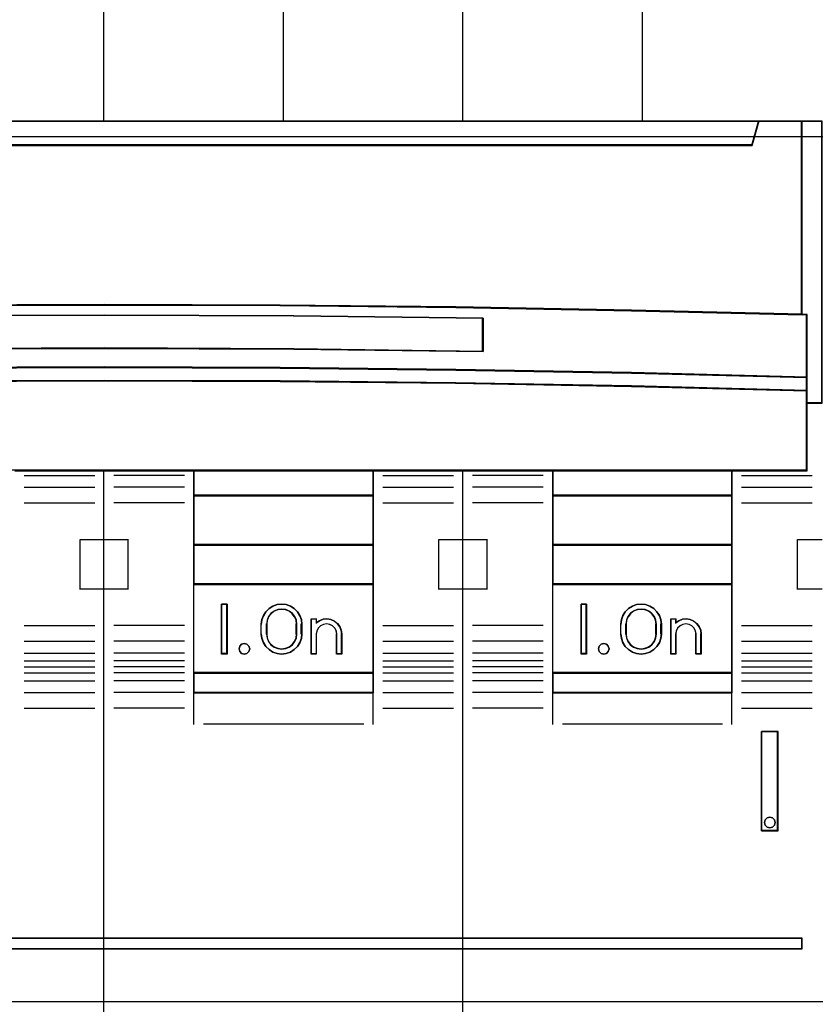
# Model space of a CAD drawing. Header units: millimetres. Extents: x 203 to 3426, y 719 to 2381.
# Tile 155 of 185: x 3372.49 to 3376.62, y 2289.53 to 2294.64. Entities that reach past the tile are written whole.
import ezdxf

# ---------------------------------------------------------------- set-up
doc = ezdxf.new("R2010")
doc.units = ezdxf.units.MM
doc.layers.add('45', color=7, linetype='Continuous')
doc.layers.add('E_Legrand_obudowy', color=7, linetype='Continuous')

# ---------------------------------------------------------------- blocks, each defined once
blk = doc.blocks.new('XL3 160 wnękowa 6x24M')
at = {"layer": 'E_Legrand_obudowy'}
blk.add_lwpolyline([(-215.641, -325.091), (215.545, -325.091), (215.545, -370.033), (-215.641, -370.033), (-215.641, -325.091)], dxfattribs=at)
blk = doc.blocks.new('S304 TX3')
at = {"layer": '45', "color": 139}
for points in [[(35.965733, 22.215289), (35.965733, 41.02555)], [(53.966516, 22.215289), (53.966516, 41.02555)], [(44.959854, 29.461747), (44.959854, 22.215289)], [(62.955262, 29.461747), (62.955262, 22.215289)], [(-0.014334, 22.247615), (71.983424, 22.247615)], [(68.805023, 22.247615), (68.450275, 21.033586)], [(70.949638, 12.531794), (70.949638, 22.247615)], [(3.486565, 21.065913), (68.482525, 21.065913)], [(71.232719, 12.521018), (62.422764, 12.749816), (53.612809, 12.919948), (44.797285, 13.01968), (35.981761, 13.049013), (27.171805, 13.01968), (18.356281, 12.919948), (9.540757, 12.749816), (0.736371, 12.521018)], [(54.989552, 12.339632), (45.485257, 12.473992), (35.980962, 12.521018), (26.482238, 12.473992), (16.972371, 12.339632)], [(54.957302, 10.694587), (54.957302, 12.371958)], [(71.20047, 4.701668), (71.20047, 12.553344)], [(54.989552, 10.694587), (45.485257, 10.823202), (35.980962, 10.870586), (26.482238, 10.823202), (16.972371, 10.694587)], [(71.232719, 9.387172), (62.422764, 9.621038), (53.612809, 9.778898), (44.797285, 9.884137), (35.981761, 9.913371), (27.171805, 9.884137), (18.356281, 9.778898), (9.540757, 9.621038), (0.736371, 9.387172)], [(71.232719, 8.710117), (62.422764, 8.944782), (53.612809, 9.114913), (44.797285, 9.208779), (35.981761, 9.238112), (27.171805, 9.208779), (18.356281, 9.114913), (9.540757, 8.944782), (0.736371, 8.710117)], [(31.489738, 4.717831), (35.981762, 4.717831), (40.479352, 4.717831), (49.474532, 4.717831), (53.983255, 4.717831), (58.475278, 4.717831), (67.464892, 4.717831), (71.216594, 4.717831), (71.216594, 8.105544), (71.216594, 8.726991), (62.41067, 8.946972), (53.604745, 9.106459), (53.604745, 9.106459), (44.793253, 9.194451), (35.981762, 9.221949), (27.175837, 9.194451)], [(71.983424, 8.121062), (71.20047, 8.121062)], [(71.232719, 4.733994), (0.736371, 4.733994)], [(31.968545, 4.475384), (35.503485, 4.475384)], [(35.965733, -41.02555), (35.965733, 4.733994)], [(40.000545, 4.475384), (36.465605, 4.475384)], [(40.462793, 4.733994), (40.462793, -6.438303)], [(40.462793, 4.733994), (49.490955, 4.733994)], [(49.458706, 4.733994), (49.458706, -6.438303)], [(49.958578, 4.475384), (53.498893, 4.475384)], [(53.966516, -41.02555), (53.966516, 4.733994)], [(57.995954, 4.475384), (54.455638, 4.475384)], [(58.458201, 4.733994), (58.458201, -6.438303)], [(58.458201, 4.733994), (67.480989, 4.733994)], [(67.448739, 4.733994), (67.448739, -6.438303)], [(67.948611, 4.475384), (71.483551, 4.475384)], [(31.968545, 3.888125), (35.503485, 3.888125)], [(40.000545, 3.888125), (36.465605, 3.888125)], [(40.462793, 3.475068), (49.490955, 3.475068)], [(49.958578, 3.888125), (53.498893, 3.888125)], [(57.995954, 3.888125), (54.455638, 3.888125)], [(58.458201, 3.475068), (67.480989, 3.475068)], [(67.948611, 3.888125), (71.483551, 3.888125)], [(31.968545, 3.096133), (35.503485, 3.096133)], [(40.000545, 3.096133), (36.465605, 3.096133)], [(49.958578, 3.096133), (53.498893, 3.096133)], [(57.995954, 3.096133), (54.455638, 3.096133)], [(67.948611, 3.096133), (71.483551, 3.096133)], [(34.763531, -1.248151), (34.763531, 1.253539)], [(34.763531, 1.253539), (35.997983, 1.253539)], [(35.965733, 1.253539), (37.200185, 1.253539)], [(37.167935, 1.253539), (37.167935, -1.248151)], [(40.462793, 1.005704), (49.490955, 1.005704)], [(52.758939, -1.248151), (52.758939, 1.253539)], [(52.758939, 1.253539), (53.998766, 1.253539)], [(53.966516, 1.253539), (55.195593, 1.253539)], [(55.163343, 1.253539), (55.163343, -1.248151)], [(58.458201, 1.005704), (67.480989, 1.005704)], [(70.748972, -1.248151), (70.748972, 1.253539)], [(70.748972, 1.253539), (71.983424, 1.253539)], [(40.462793, -0.973378), (49.490955, -0.973378)], [(58.458201, -0.973378), (67.480989, -0.973378)], [(34.763531, -1.215824), (35.997983, -1.215824)], [(35.965733, -1.215824), (37.200185, -1.215824)], [(52.758939, -1.215824), (53.998766, -1.215824)], [(53.966516, -1.215824), (55.195593, -1.215824)], [(70.748972, -1.215824), (71.983424, -1.215824)], [(42.143368, -1.98447), (41.865661, -1.98447)], [(41.865661, -1.98447), (41.865661, -4.493343)], [(42.111118, -1.98447), (42.111118, -4.493343)], [(45.895099, -3.008133), (45.866805, -2.780652), (45.793243, -2.570233), (45.668753, -2.376874), (45.51031, -2.211951), (45.317916, -2.092523), (45.102888, -2.012905), (44.876541, -1.98447), (44.650195, -2.012905), (44.435167, -2.092523), (44.248431, -2.211951), (44.08433, -2.376874), (43.965499, -2.570233), (43.886277, -2.780652), (43.857984, -3.008133)], [(45.644267, -3.008133), (45.615827, -2.806898), (45.536194, -2.622912), (45.422434, -2.461925), (45.257482, -2.335434), (45.081153, -2.26069), (44.876385, -2.237692), (44.677304, -2.26069), (44.495288, -2.335434), (44.336024, -2.461925), (44.210887, -2.622912), (44.142631, -2.806898), (44.114191, -3.008133)], [(60.172818, -1.98447), (59.895111, -1.98447)], [(59.895111, -1.98447), (59.895111, -4.493343)], [(60.138776, -1.98447), (60.138776, -4.493343)], [(63.924548, -3.008133), (63.896255, -2.780652), (63.822693, -2.570233), (63.703861, -2.376874), (63.545419, -2.211951), (63.347366, -2.092523), (63.132337, -2.012905), (62.905991, -1.98447), (62.679645, -2.012905), (62.470275, -2.092523), (62.272222, -2.211951), (62.11378, -2.376874), (61.989289, -2.570233), (61.915727, -2.780652), (61.887434, -3.008133)], [(63.673716, -3.008133), (63.645276, -2.806898), (63.571332, -2.622912), (63.451884, -2.461925), (63.286931, -2.335434), (63.104915, -2.26069), (62.905835, -2.237692), (62.712442, -2.26069), (62.524738, -2.335434), (62.359785, -2.461925), (62.246025, -2.622912), (62.166393, -2.806898), (62.143641, -3.008133)], [(46.362721, -2.73336), (46.640428, -2.73336)], [(46.362721, -2.73336), (46.362721, -4.493343)], [(46.608178, -2.73336), (46.608178, -2.95246)], [(47.892797, -3.502006), (47.869959, -3.306976), (47.790027, -3.123419), (47.675839, -2.968543), (47.527394, -2.842347), (47.344693, -2.762041), (47.150573, -2.73336), (46.956453, -2.744833), (46.773751, -2.819403), (46.608178, -2.92839)], [(64.392171, -2.73336), (64.669878, -2.73336)], [(64.392171, -2.73336), (64.392171, -4.493343)], [(64.637628, -2.73336), (64.637628, -2.95246)], [(65.922246, -3.502006), (65.899409, -3.306976), (65.819477, -3.123419), (65.705289, -2.968543), (65.556844, -2.842347), (65.374143, -2.762041), (65.185732, -2.73336), (64.985902, -2.744833), (64.797492, -2.819403), (64.637628, -2.92839)], [(31.968545, -3.063806), (35.503485, -3.063806)], [(40.000545, -3.063806), (36.465605, -3.063806)], [(43.857984, -3.502006), (43.857984, -2.975807)], [(44.114191, -3.502006), (44.114191, -2.975807)], [(45.612017, -3.502006), (45.612017, -2.975807)], [(45.862849, -3.502006), (45.862849, -2.975807)], [(47.643756, -3.502006), (47.620744, -3.344146), (47.545952, -3.19798), (47.430888, -3.0752), (47.287057, -3.00504), (47.125967, -2.975807), (46.970631, -3.00504), (46.8268, -3.0752), (46.705983, -3.19798), (46.636944, -3.344146), (46.608178, -3.502006)], [(49.958578, -3.063806), (53.498893, -3.063806)], [(57.995954, -3.063806), (54.455638, -3.063806)], [(61.887434, -3.502006), (61.887434, -2.975807)], [(62.143641, -3.502006), (62.143641, -2.975807)], [(63.641466, -3.502006), (63.641466, -2.975807)], [(63.890507, -3.502006), (63.890507, -2.975807)], [(65.671414, -3.502006), (65.642698, -3.344146), (65.573779, -3.19798), (65.458914, -3.0752), (65.315332, -3.00504), (65.154521, -2.975807), (64.999453, -3.00504), (64.855872, -3.0752), (64.735263, -3.19798), (64.666344, -3.344146), (64.637628, -3.502006)], [(67.948611, -3.063806), (71.483551, -3.063806)], [(31.968545, -3.848614), (35.503485, -3.848614)], [(40.000545, -3.848614), (36.465605, -3.848614)], [(43.857984, -3.469679), (43.886277, -3.69716), (43.965499, -3.918954), (44.08433, -4.106625), (44.248431, -4.265862), (44.435167, -4.390976), (44.650195, -4.464908), (44.876541, -4.493343), (45.102888, -4.464908), (45.317916, -4.390976), (45.51031, -4.265862), (45.668753, -4.106625), (45.793243, -3.918954), (45.866805, -3.69716), (45.895099, -3.469679)], [(44.114191, -3.469679), (44.142631, -3.670914), (44.210887, -3.8549), (44.336024, -4.021637), (44.495288, -4.142378), (44.677304, -4.217123), (44.876385, -4.240121), (45.081153, -4.217123), (45.257482, -4.142378), (45.422434, -4.021637), (45.536194, -3.8549), (45.615827, -3.670914), (45.644267, -3.469679)], [(46.608178, -3.469679), (46.608178, -4.493343)], [(47.609715, -3.469679), (47.609715, -4.493343)], [(47.860547, -3.469679), (47.860547, -4.493343)], [(49.958578, -3.848614), (53.498893, -3.848614)], [(57.995954, -3.848614), (54.455638, -3.848614)], [(61.887434, -3.469679), (61.915727, -3.69716), (61.989289, -3.918954), (62.11378, -4.106625), (62.272222, -4.265862), (62.470275, -4.390976), (62.679645, -4.464908), (62.905991, -4.493343), (63.132337, -4.464908), (63.347366, -4.390976), (63.545419, -4.265862), (63.703861, -4.106625), (63.822693, -3.918954), (63.896255, -3.69716), (63.924548, -3.469679)], [(62.143641, -3.469679), (62.166393, -3.670914), (62.246025, -3.8549), (62.359785, -4.021637), (62.524738, -4.142378), (62.712442, -4.217123), (62.905835, -4.240121), (63.104915, -4.217123), (63.286931, -4.142378), (63.451884, -4.021637), (63.571332, -3.8549), (63.645276, -3.670914), (63.673716, -3.469679)], [(64.637628, -3.469679), (64.637628, -4.493343)], [(65.639165, -3.469679), (65.639165, -4.493343)], [(65.889997, -3.469679), (65.889997, -4.493343)], [(67.948611, -3.848614), (71.483551, -3.848614)], [(31.968545, -4.448445), (35.503485, -4.448445)], [(31.968545, -4.839952), (35.503485, -4.839952)], [(40.000545, -4.448445), (36.465605, -4.448445)], [(40.000545, -4.839952), (36.465605, -4.839952)], [(42.143368, -4.459221), (41.865661, -4.459221)], [(46.362721, -4.459221), (46.640428, -4.459221)], [(47.609715, -4.459221), (47.892797, -4.459221)], [(49.958578, -4.448445), (53.498893, -4.448445)], [(49.958578, -4.839952), (53.498893, -4.839952)], [(57.995954, -4.448445), (54.455638, -4.448445)], [(57.995954, -4.839952), (54.455638, -4.839952)], [(60.172818, -4.459221), (59.895111, -4.459221)], [(64.392171, -4.459221), (64.669878, -4.459221)], [(65.639165, -4.459221), (65.922246, -4.459221)], [(67.948611, -4.448445), (71.483551, -4.448445)], [(67.948611, -4.839952), (71.483551, -4.839952)], [(31.968545, -5.136275), (35.503485, -5.136275)], [(31.968545, -5.432599), (35.503485, -5.432599)], [(40.000545, -5.136275), (36.465605, -5.136275)], [(40.000545, -5.432599), (36.465605, -5.432599)], [(40.462793, -5.416436), (49.490955, -5.416436)], [(49.958578, -5.136275), (53.498893, -5.136275)], [(49.958578, -5.432599), (53.498893, -5.432599)], [(57.995954, -5.136275), (54.455638, -5.136275)], [(57.995954, -5.432599), (54.455638, -5.432599)], [(58.458201, -5.416436), (67.480989, -5.416436)], [(67.948611, -5.136275), (71.483551, -5.136275)], [(67.948611, -5.432599), (71.483551, -5.432599)], [(31.968545, -5.829493), (35.503485, -5.829493)], [(40.000545, -5.829493), (36.465605, -5.829493)], [(49.958578, -5.829493), (53.498893, -5.829493)], [(57.995954, -5.829493), (54.455638, -5.829493)], [(67.948611, -5.829493), (71.483551, -5.829493)], [(31.968545, -6.42214), (35.503485, -6.42214)], [(40.000545, -6.42214), (36.465605, -6.42214)], [(40.462793, -6.405977), (49.490955, -6.405977)], [(40.462793, -6.405977), (40.462793, -8.033063)], [(49.458706, -6.405977), (49.458706, -8.033063)], [(49.958578, -6.42214), (53.498893, -6.42214)], [(57.995954, -6.42214), (54.455638, -6.42214)], [(58.458201, -6.405977), (67.480989, -6.405977)], [(58.458201, -6.405977), (58.458201, -8.033063)], [(67.448739, -6.405977), (67.448739, -8.033063)], [(67.948611, -6.42214), (71.483551, -6.42214)], [(31.968545, -7.214132), (35.503485, -7.214132)], [(40.000545, -7.214132), (36.465605, -7.214132)], [(49.958578, -7.214132), (53.498893, -7.214132)], [(57.995954, -7.214132), (54.455638, -7.214132)], [(67.948611, -7.214132), (71.483551, -7.214132)], [(40.964457, -8.000736), (48.994666, -8.000736)], [(58.959865, -8.000736), (66.986491, -8.000736)], [(68.950148, -13.356111), (68.950148, -8.379671)], [(68.950148, -8.379671), (69.78506, -8.379671)], [(69.75281, -13.356111), (69.75281, -8.379671)], [(68.950148, -13.323785), (69.78506, -13.323785)]]:
    blk.add_lwpolyline(points, dxfattribs=at)
at = {"layer": '45', "color": 7}
for points in [[(18.356544, 12.89593), (27.171985, 12.989723), (35.981858, 13.017309), (44.797299, 12.989723), (53.61274, 12.89593), (62.422612, 12.735931), (70.981887, 12.531794), (70.981887, 22.247615), (68.804479, 22.247615), (68.481487, 21.061413), (3.487797, 21.061413), (3.164805, 22.247615), (0.981828, 22.247615), (0.981828, 12.531794), (9.541103, 12.735931), (18.356544, 12.89593)], [(3.487065, 21.033586), (68.482026, 21.033586), (68.805023, 22.247615), (62.985493, 22.247615), (53.991674, 22.247615), (44.981149, 22.247615), (35.981761, 22.247615), (26.987942, 22.247615), (17.977416, 22.247615), (8.983597, 22.247615), (3.164067, 22.247615), (3.487065, 21.033586)], [(70.949638, 22.247615), (70.949638, 12.541976), (71.208084, 12.530953), (71.208084, 9.389435), (71.208084, 8.711528), (71.208084, 8.088736), (71.983424, 8.088736), (71.983424, 22.247615), (70.949638, 22.247615)], [(44.797285, 9.858773), (53.612809, 9.758904), (62.422764, 9.609102), (71.232719, 9.387172), (71.232719, 12.549671), (70.98212, 12.560767), (62.422764, 12.766052), (53.612809, 12.926952), (44.797285, 13.021272), (35.981761, 13.049013), (27.171805, 13.021272), (18.356281, 12.926952), (9.540757, 12.766052), (0.981401, 12.560767), (0.736371, 12.549671), (0.736371, 9.387172), (9.540757, 9.609102), (18.356281, 9.758904), (27.171805, 9.858773), (35.981761, 9.886514), (44.797285, 9.858773)], [(54.989552, 12.369749), (54.989552, 10.694587), (45.485257, 10.801036), (35.980962, 10.840254), (26.482238, 10.801036), (16.972371, 10.694587), (16.972371, 12.369749), (26.482238, 12.4818), (35.980962, 12.521018), (45.485257, 12.4818), (54.989552, 12.369749)], [(35.980962, 10.840254), (45.485257, 10.801036), (54.989552, 10.694587), (54.989552, 12.369749), (45.485257, 12.4818), (35.980962, 12.521018), (26.482238, 12.4818), (16.972371, 12.369749), (16.972371, 10.694587), (26.482238, 10.801036), (35.980962, 10.840254)], [(53.612809, 9.099904), (62.422764, 8.93608), (71.232719, 8.710117), (71.232719, 9.404954), (62.422764, 9.630917), (53.612809, 9.783442), (44.797285, 9.885125), (35.981761, 9.913371), (27.171805, 9.885125), (18.356281, 9.783442), (9.540757, 9.630917), (0.736371, 9.404954), (0.736371, 8.710117), (9.540757, 8.93608), (18.356281, 9.099904), (27.171805, 9.190289), (35.981761, 9.218534), (44.797285, 9.190289), (53.612809, 9.099904)], [(40.462793, 4.733994), (40.462793, 3.442741), (49.490955, 3.442741), (49.490955, 4.733994), (40.462793, 4.733994)], [(58.458201, 4.733994), (58.458201, 3.442741), (67.480989, 3.442741), (67.480989, 4.733994), (58.458201, 4.733994)], [(49.490955, 0.973378), (49.490955, 3.475068), (40.462793, 3.475068), (40.462793, 0.973378), (49.490955, 0.973378)], [(58.458201, 3.475068), (58.458201, 0.973378), (67.480989, 0.973378), (67.480989, 3.475068), (58.458201, 3.475068)], [(49.490955, -1.005704), (49.490955, 1.005704), (40.462793, 1.005704), (40.462793, -1.005704), (49.490955, -1.005704)], [(67.480989, 1.005704), (58.458201, 1.005704), (58.458201, -1.005704), (67.480989, -1.005704), (67.480989, 1.005704)], [(40.462793, -0.973378), (40.462793, -5.448762), (49.490955, -5.448762), (49.490955, -0.973378), (40.462793, -0.973378)], [(58.458201, -0.973378), (58.458201, -5.448762), (67.480989, -5.448762), (67.480989, -0.973378), (58.458201, -0.973378)], [(42.143368, -1.98447), (42.143368, -4.493343), (41.865661, -4.493343), (41.865661, -1.98447), (42.143368, -1.98447)], [(43.857984, -3.489794), (43.857984, -2.988019), (43.886277, -2.765008), (43.965499, -2.558723), (44.08433, -2.369164), (44.248431, -2.207481), (44.435167, -2.0904), (44.650195, -2.012346), (44.876541, -1.98447), (45.102888, -2.012346), (45.317916, -2.0904), (45.51031, -2.207481), (45.668753, -2.369164), (45.793243, -2.558723), (45.866805, -2.765008), (45.895099, -2.988019), (45.895099, -3.489794), (45.866805, -3.712804), (45.793243, -3.93024), (45.668753, -4.114224), (45.51031, -4.270332), (45.317916, -4.392988), (45.102888, -4.465466), (44.876541, -4.493343), (44.650195, -4.465466), (44.435167, -4.392988), (44.248431, -4.270332), (44.08433, -4.114224), (43.965499, -3.93024), (43.886277, -3.712804), (43.857984, -3.489794)], [(44.114191, -2.987204), (44.114191, -3.490608), (44.142631, -3.686376), (44.210887, -3.865364), (44.336024, -4.027572), (44.495288, -4.145033), (44.677304, -4.217747), (44.876385, -4.240121), (45.081153, -4.217747), (45.257482, -4.145033), (45.422434, -4.027572), (45.536194, -3.865364), (45.615827, -3.686376), (45.644267, -3.490608), (45.644267, -2.987204), (45.615827, -2.791436), (45.536194, -2.612448), (45.422434, -2.455833), (45.257482, -2.332779), (45.081153, -2.260065), (44.876385, -2.237692), (44.677304, -2.260065), (44.495288, -2.332779), (44.336024, -2.455833), (44.210887, -2.612448), (44.142631, -2.791436), (44.114191, -2.987204)], [(60.172818, -1.98447), (60.172818, -4.493343), (59.895111, -4.493343), (59.895111, -1.98447), (60.172818, -1.98447)], [(61.887434, -3.489794), (61.887434, -2.988019), (61.915727, -2.765008), (61.989289, -2.558723), (62.11378, -2.369164), (62.272222, -2.207481), (62.470275, -2.0904), (62.679645, -2.012346), (62.905991, -1.98447), (63.132337, -2.012346), (63.347366, -2.0904), (63.545419, -2.207481), (63.703861, -2.369164), (63.822693, -2.558723), (63.896255, -2.765008), (63.924548, -2.988019), (63.924548, -3.489794), (63.896255, -3.712804), (63.822693, -3.93024), (63.703861, -4.114224), (63.545419, -4.270332), (63.347366, -4.392988), (63.132337, -4.465466), (62.905991, -4.493343), (62.679645, -4.465466), (62.470275, -4.392988), (62.272222, -4.270332), (62.11378, -4.114224), (61.989289, -3.93024), (61.915727, -3.712804), (61.887434, -3.489794)], [(62.143641, -3.490608), (62.166393, -3.686376), (62.246025, -3.865364), (62.359785, -4.027572), (62.524738, -4.145033), (62.712442, -4.217747), (62.905835, -4.240121), (63.104915, -4.217747), (63.286931, -4.145033), (63.451884, -4.027572), (63.571332, -3.865364), (63.645276, -3.686376), (63.673716, -3.490608), (63.673716, -2.987204), (63.645276, -2.791436), (63.571332, -2.612448), (63.451884, -2.455833), (63.286931, -2.332779), (63.104915, -2.260065), (62.905835, -2.237692), (62.712442, -2.260065), (62.524738, -2.332779), (62.359785, -2.455833), (62.246025, -2.612448), (62.166393, -2.791436), (62.143641, -2.987204), (62.143641, -3.490608)], [(46.362721, -4.493343), (46.362721, -2.73336), (46.612994, -2.73336), (46.612994, -2.923932), (46.777946, -2.817436), (46.959963, -2.74457), (47.153355, -2.73336), (47.346748, -2.761385), (47.528764, -2.839856), (47.676652, -2.963167), (47.790413, -3.114503), (47.870045, -3.293864), (47.892797, -3.484436), (47.892797, -4.493343), (47.636836, -4.493343), (47.636836, -3.484436), (47.614084, -3.3331), (47.54014, -3.192974), (47.42638, -3.075268), (47.284179, -3.008007), (47.124915, -2.979982), (46.971339, -3.008007), (46.829138, -3.075268), (46.70969, -3.192974), (46.641434, -3.3331), (46.612994, -3.484436), (46.612994, -4.493343), (46.362721, -4.493343)], [(64.392171, -4.493343), (64.392171, -2.73336), (64.642444, -2.73336), (64.642444, -2.923932), (64.801708, -2.817436), (64.989412, -2.74457), (65.188493, -2.73336), (65.376197, -2.761385), (65.558214, -2.839856), (65.706102, -2.963167), (65.819862, -3.114503), (65.899494, -3.293864), (65.922246, -3.484436), (65.922246, -4.493343), (65.666286, -4.493343), (65.666286, -3.484436), (65.637846, -3.3331), (65.56959, -3.192974), (65.455829, -3.075268), (65.313629, -3.008007), (65.154365, -2.979982), (65.000788, -3.008007), (64.858588, -3.075268), (64.73914, -3.192974), (64.670884, -3.3331), (64.642444, -3.484436), (64.642444, -4.493343), (64.392171, -4.493343)], [(43.232377, -4.10028), (43.273904, -4.223479), (43.232377, -4.358411), (43.137459, -4.458143), (43.001014, -4.493343), (42.870502, -4.458143), (42.775584, -4.358411), (42.73999, -4.223479), (42.775584, -4.10028), (42.870502, -4.000548), (43.001014, -3.965348), (43.137459, -4.000548), (43.232377, -4.10028)], [(61.261827, -4.10028), (61.303353, -4.223479), (61.261827, -4.358411), (61.166909, -4.458143), (61.030464, -4.493343), (60.899952, -4.458143), (60.799101, -4.358411), (60.769439, -4.223479), (60.799101, -4.10028), (60.899952, -4.000548), (61.030464, -3.965348), (61.166909, -4.000548), (61.261827, -4.10028)], [(49.490955, -6.438303), (49.490955, -5.416436), (40.462793, -5.416436), (40.462793, -6.438303), (49.490955, -6.438303)], [(67.480989, -5.416436), (58.458201, -5.416436), (58.458201, -6.438303), (67.480989, -6.438303), (67.480989, -5.416436)], [(68.950148, -8.379671), (68.950148, -13.356111), (69.78506, -13.356111), (69.78506, -8.379671), (68.950148, -8.379671)], [(69.599524, -12.815785), (69.629186, -12.94485), (69.599524, -13.073916), (69.504606, -13.173648), (69.368161, -13.208848), (69.231717, -13.173648), (69.136799, -13.073916), (69.095272, -12.94485), (69.136799, -12.815785), (69.231717, -12.716053), (69.368161, -12.680853), (69.504606, -12.716053), (69.599524, -12.815785)], [(70.981887, -18.756384), (12.871267, -18.756384), (12.871267, -19.284379), (70.981887, -19.284379), (70.981887, -18.756384)]]:
    blk.add_lwpolyline(points, close=True, dxfattribs=at)
at = {"layer": '45', "color": 140}
for points in [[(18.356544, 12.89593), (27.171985, 12.989723), (35.981858, 13.017309), (44.797299, 12.989723), (53.61274, 12.89593), (62.422612, 12.735931), (70.981887, 12.531794), (70.981887, 22.247615), (68.804479, 22.247615), (68.481487, 21.061413), (3.487797, 21.061413), (3.164805, 22.247615), (0.981828, 22.247615), (0.981828, 12.531794), (9.541103, 12.735931), (18.356544, 12.89593)], [(70.949638, 22.247615), (70.949638, 12.541976), (71.208084, 12.530953), (71.208084, 9.389435), (71.208084, 8.711528), (71.208084, 8.088736), (71.983424, 8.088736), (71.983424, 22.247615), (70.949638, 22.247615)], [(3.501257, 21.047954), (68.467833, 21.047954), (68.79069, 22.231452), (62.973702, 22.231452), (53.98381, 22.231452), (44.97722, 22.231452), (35.981762, 22.231452), (26.991871, 22.231452), (17.98528, 22.231452), (8.995389, 22.231452), (3.1784, 22.231452), (3.501257, 21.047954)], [(70.965762, 22.231452), (70.965762, 12.547972), (71.216594, 12.536974), (71.216594, 9.402628), (71.216594, 8.726269), (71.216594, 8.104899), (71.969091, 8.104899), (71.969091, 22.231452), (70.965762, 22.231452)]]:
    blk.add_lwpolyline(points, close=True, dxfattribs=at)
at = {"layer": '45', "color": 59}
for points in [[(3.487065, 21.033586), (68.482026, 21.033586), (68.805023, 22.247615), (62.985493, 22.247615), (53.991674, 22.247615), (44.981149, 22.247615), (35.981761, 22.247615), (26.987942, 22.247615), (17.977416, 22.247615), (8.983597, 22.247615), (3.164067, 22.247615), (3.487065, 21.033586)], [(18.363318, 12.910882), (27.174923, 13.004362), (35.980962, 13.031856), (44.792567, 13.004362), (53.604172, 12.910882), (62.410211, 12.751415), (70.965762, 12.547957), (70.965762, 22.231452), (68.789301, 22.231452), (68.46645, 21.049197), (3.50104, 21.049197), (3.178189, 22.231452), (0.996161, 22.231452), (0.996161, 12.547957), (9.551712, 12.751415), (18.363318, 12.910882)], [(44.797285, 9.858773), (53.612809, 9.758904), (62.422764, 9.609102), (71.232719, 9.387172), (71.232719, 12.549671), (70.98212, 12.560767), (62.422764, 12.766052), (53.612809, 12.926952), (44.797285, 13.021272), (35.981761, 13.049013), (27.171805, 13.021272), (18.356281, 12.926952), (9.540757, 12.766052), (0.981401, 12.560767), (0.736371, 12.549671), (0.736371, 9.387172), (9.540757, 9.609102), (18.356281, 9.758904), (27.171805, 9.858773), (35.981761, 9.886514), (44.797285, 9.858773)], [(54.989552, 12.369749), (54.989552, 10.694587), (45.485257, 10.801036), (35.980962, 10.840254), (26.482238, 10.801036), (16.972371, 10.694587), (16.972371, 12.369749), (26.482238, 12.4818), (35.980962, 12.521018), (45.485257, 12.4818), (54.989552, 12.369749)], [(35.980962, 10.840254), (45.485257, 10.801036), (54.989552, 10.694587), (54.989552, 12.369749), (45.485257, 12.4818), (35.980962, 12.521018), (26.482238, 12.4818), (16.972371, 12.369749), (16.972371, 10.694587), (26.482238, 10.801036), (35.980962, 10.840254)], [(35.981858, 10.853839), (45.478538, 10.815315), (54.975219, 10.710751), (54.975219, 12.356264), (45.478538, 12.466331), (35.981858, 12.504855), (26.490744, 12.466331), (16.988496, 12.356264), (16.988496, 10.710751), (26.490744, 10.815315), (35.981858, 10.853839)], [(53.612809, 9.099904), (62.422764, 8.93608), (71.232719, 8.710117), (71.232719, 9.404954), (62.422764, 9.630917), (53.612809, 9.783442), (44.797285, 9.885125), (35.981761, 9.913371), (27.171805, 9.885125), (18.356281, 9.783442), (9.540757, 9.630917), (0.736371, 9.404954), (0.736371, 8.710117), (9.540757, 8.93608), (18.356281, 9.099904), (27.171805, 9.190289), (35.981761, 9.218534), (44.797285, 9.190289), (53.612809, 9.099904)], [(53.604745, 9.106177), (62.41067, 8.94651), (71.216594, 8.726281), (71.216594, 9.403487), (62.41067, 9.623716), (53.604745, 9.772371), (44.793253, 9.871475), (35.981762, 9.899004), (27.175837, 9.871475), (18.364346, 9.772371), (9.552854, 9.623716), (0.752496, 9.403487), (0.752496, 8.726281), (9.552854, 8.94651), (18.364346, 9.106177), (27.175837, 9.194269), (35.981762, 9.221797), (44.793253, 9.194269), (53.604745, 9.106177)], [(40.462793, 4.733994), (40.462793, 3.442741), (49.490955, 3.442741), (49.490955, 4.733994), (40.462793, 4.733994)], [(40.478918, 4.717831), (40.478918, 3.457109), (49.47483, 3.457109), (49.47483, 4.717831), (40.478918, 4.717831)], [(58.458201, 4.733994), (58.458201, 3.442741), (67.480989, 3.442741), (67.480989, 4.733994), (58.458201, 4.733994)], [(58.474326, 4.717831), (58.474326, 3.457109), (67.464864, 3.457109), (67.464864, 4.717831), (58.474326, 4.717831)], [(49.490955, 0.973378), (49.490955, 3.475068), (40.462793, 3.475068), (40.462793, 0.973378), (49.490955, 0.973378)], [(49.47483, 0.989541), (49.47483, 3.458904), (40.478918, 3.458904), (40.478918, 0.989541), (49.47483, 0.989541)], [(58.458201, 3.475068), (58.458201, 0.973378), (67.480989, 0.973378), (67.480989, 3.475068), (58.458201, 3.475068)], [(58.474326, 3.458904), (58.474326, 0.989541), (67.464864, 0.989541), (67.464864, 3.458904), (58.474326, 3.458904)], [(49.490955, -1.005704), (49.490955, 1.005704), (40.462793, 1.005704), (40.462793, -1.005704), (49.490955, -1.005704)], [(49.47483, -0.991337), (49.47483, 0.991337), (40.478918, 0.991337), (40.478918, -0.991337), (49.47483, -0.991337)], [(67.480989, 1.005704), (58.458201, 1.005704), (58.458201, -1.005704), (67.480989, -1.005704), (67.480989, 1.005704)], [(67.464864, 0.991337), (58.474326, 0.991337), (58.474326, -0.991337), (67.464864, -0.991337), (67.464864, 0.991337)], [(40.462793, -0.973378), (40.462793, -5.448762), (49.490955, -5.448762), (49.490955, -0.973378), (40.462793, -0.973378)], [(58.458201, -0.973378), (58.458201, -5.448762), (67.480989, -5.448762), (67.480989, -0.973378), (58.458201, -0.973378)], [(42.143368, -1.98447), (42.143368, -4.493343), (41.865661, -4.493343), (41.865661, -1.98447), (42.143368, -1.98447)], [(43.857984, -3.489794), (43.857984, -2.988019), (43.886277, -2.765008), (43.965499, -2.558723), (44.08433, -2.369164), (44.248431, -2.207481), (44.435167, -2.0904), (44.650195, -2.012346), (44.876541, -1.98447), (45.102888, -2.012346), (45.317916, -2.0904), (45.51031, -2.207481), (45.668753, -2.369164), (45.793243, -2.558723), (45.866805, -2.765008), (45.895099, -2.988019), (45.895099, -3.489794), (45.866805, -3.712804), (45.793243, -3.93024), (45.668753, -4.114224), (45.51031, -4.270332), (45.317916, -4.392988), (45.102888, -4.465466), (44.876541, -4.493343), (44.650195, -4.465466), (44.435167, -4.392988), (44.248431, -4.270332), (44.08433, -4.114224), (43.965499, -3.93024), (43.886277, -3.712804), (43.857984, -3.489794)], [(44.114191, -2.987204), (44.114191, -3.490608), (44.142631, -3.686376), (44.210887, -3.865364), (44.336024, -4.027572), (44.495288, -4.145033), (44.677304, -4.217747), (44.876385, -4.240121), (45.081153, -4.217747), (45.257482, -4.145033), (45.422434, -4.027572), (45.536194, -3.865364), (45.615827, -3.686376), (45.644267, -3.490608), (45.644267, -2.987204), (45.615827, -2.791436), (45.536194, -2.612448), (45.422434, -2.455833), (45.257482, -2.332779), (45.081153, -2.260065), (44.876385, -2.237692), (44.677304, -2.260065), (44.495288, -2.332779), (44.336024, -2.455833), (44.210887, -2.612448), (44.142631, -2.791436), (44.114191, -2.987204)], [(44.130316, -2.991268), (44.130316, -3.486545), (44.158157, -3.679153), (44.224974, -3.855251), (44.347473, -4.014841), (44.50338, -4.130405), (44.68156, -4.201945), (44.876445, -4.223958), (45.076897, -4.201945), (45.249509, -4.130405), (45.410985, -4.014841), (45.522347, -3.855251), (45.600301, -3.679153), (45.628142, -3.486545), (45.628142, -2.991268), (45.600301, -2.79866), (45.522347, -2.622561), (45.410985, -2.468475), (45.249509, -2.347407), (45.076897, -2.275867), (44.876445, -2.253855), (44.68156, -2.275867), (44.50338, -2.347407), (44.347473, -2.468475), (44.224974, -2.622561), (44.158157, -2.79866), (44.130316, -2.991268)], [(60.172818, -1.98447), (60.172818, -4.493343), (59.895111, -4.493343), (59.895111, -1.98447), (60.172818, -1.98447)], [(61.887434, -3.489794), (61.887434, -2.988019), (61.915727, -2.765008), (61.989289, -2.558723), (62.11378, -2.369164), (62.272222, -2.207481), (62.470275, -2.0904), (62.679645, -2.012346), (62.905991, -1.98447), (63.132337, -2.012346), (63.347366, -2.0904), (63.545419, -2.207481), (63.703861, -2.369164), (63.822693, -2.558723), (63.896255, -2.765008), (63.924548, -2.988019), (63.924548, -3.489794), (63.896255, -3.712804), (63.822693, -3.93024), (63.703861, -4.114224), (63.545419, -4.270332), (63.347366, -4.392988), (63.132337, -4.465466), (62.905991, -4.493343), (62.679645, -4.465466), (62.470275, -4.392988), (62.272222, -4.270332), (62.11378, -4.114224), (61.989289, -3.93024), (61.915727, -3.712804), (61.887434, -3.489794)], [(62.143641, -3.490608), (62.166393, -3.686376), (62.246025, -3.865364), (62.359785, -4.027572), (62.524738, -4.145033), (62.712442, -4.217747), (62.905835, -4.240121), (63.104915, -4.217747), (63.286931, -4.145033), (63.451884, -4.027572), (63.571332, -3.865364), (63.645276, -3.686376), (63.673716, -3.490608), (63.673716, -2.987204), (63.645276, -2.791436), (63.571332, -2.612448), (63.451884, -2.455833), (63.286931, -2.332779), (63.104915, -2.260065), (62.905835, -2.237692), (62.712442, -2.260065), (62.524738, -2.332779), (62.359785, -2.455833), (62.246025, -2.612448), (62.166393, -2.791436), (62.143641, -2.987204), (62.143641, -3.490608)], [(62.159766, -3.486545), (62.182038, -3.679153), (62.259992, -3.855251), (62.371354, -4.014841), (62.53283, -4.130405), (62.716578, -4.201945), (62.905894, -4.223958), (63.100779, -4.201945), (63.278959, -4.130405), (63.440435, -4.014841), (63.557365, -3.855251), (63.629751, -3.679153), (63.657591, -3.486545), (63.657591, -2.991268), (63.629751, -2.79866), (63.557365, -2.622561), (63.440435, -2.468475), (63.278959, -2.347407), (63.100779, -2.275867), (62.905894, -2.253855), (62.716578, -2.275867), (62.53283, -2.347407), (62.371354, -2.468475), (62.259992, -2.622561), (62.182038, -2.79866), (62.159766, -2.991268), (62.159766, -3.486545)], [(46.362721, -4.493343), (46.362721, -2.73336), (46.612994, -2.73336), (46.612994, -2.923932), (46.777946, -2.817436), (46.959963, -2.74457), (47.153355, -2.73336), (47.346748, -2.761385), (47.528764, -2.839856), (47.676652, -2.963167), (47.790413, -3.114503), (47.870045, -3.293864), (47.892797, -3.484436), (47.892797, -4.493343), (47.636836, -4.493343), (47.636836, -3.484436), (47.614084, -3.3331), (47.54014, -3.192974), (47.42638, -3.075268), (47.284179, -3.008007), (47.124915, -2.979982), (46.971339, -3.008007), (46.829138, -3.075268), (46.70969, -3.192974), (46.641434, -3.3331), (46.612994, -3.484436), (46.612994, -4.493343), (46.362721, -4.493343)], [(64.392171, -4.493343), (64.392171, -2.73336), (64.642444, -2.73336), (64.642444, -2.923932), (64.801708, -2.817436), (64.989412, -2.74457), (65.188493, -2.73336), (65.376197, -2.761385), (65.558214, -2.839856), (65.706102, -2.963167), (65.819862, -3.114503), (65.899494, -3.293864), (65.922246, -3.484436), (65.922246, -4.493343), (65.666286, -4.493343), (65.666286, -3.484436), (65.637846, -3.3331), (65.56959, -3.192974), (65.455829, -3.075268), (65.313629, -3.008007), (65.154365, -2.979982), (65.000788, -3.008007), (64.858588, -3.075268), (64.73914, -3.192974), (64.670884, -3.3331), (64.642444, -3.484436), (64.642444, -4.493343), (64.392171, -4.493343)], [(43.232377, -4.10028), (43.273904, -4.223479), (43.232377, -4.358411), (43.137459, -4.458143), (43.001014, -4.493343), (42.870502, -4.458143), (42.775584, -4.358411), (42.73999, -4.223479), (42.775584, -4.10028), (42.870502, -4.000548), (43.001014, -3.965348), (43.137459, -4.000548), (43.232377, -4.10028)], [(61.261827, -4.10028), (61.303353, -4.223479), (61.261827, -4.358411), (61.166909, -4.458143), (61.030464, -4.493343), (60.899952, -4.458143), (60.799101, -4.358411), (60.769439, -4.223479), (60.799101, -4.10028), (60.899952, -4.000548), (61.030464, -3.965348), (61.166909, -4.000548), (61.261827, -4.10028)], [(49.490955, -6.438303), (49.490955, -5.416436), (40.462793, -5.416436), (40.462793, -6.438303), (49.490955, -6.438303)], [(49.47483, -6.423936), (49.47483, -5.432599), (40.478918, -5.432599), (40.478918, -6.423936), (49.47483, -6.423936)], [(67.480989, -5.416436), (58.458201, -5.416436), (58.458201, -6.438303), (67.480989, -6.438303), (67.480989, -5.416436)], [(67.464864, -5.432599), (58.474326, -5.432599), (58.474326, -6.423936), (67.464864, -6.423936), (67.464864, -5.432599)], [(68.950148, -8.379671), (68.950148, -13.356111), (69.78506, -13.356111), (69.78506, -8.379671), (68.950148, -8.379671)], [(69.599524, -12.815785), (69.629186, -12.94485), (69.599524, -13.073916), (69.504606, -13.173648), (69.368161, -13.208848), (69.231717, -13.173648), (69.136799, -13.073916), (69.095272, -12.94485), (69.136799, -12.815785), (69.231717, -12.716053), (69.368161, -12.680853), (69.504606, -12.716053), (69.599524, -12.815785)]]:
    blk.add_lwpolyline(points, close=True, dxfattribs=at)
at = {"layer": '45', "color": 7}
blk.add_lwpolyline([(31.487681, 4.701668), (35.981761, 4.701668), (40.481409, 4.701668), (49.480706, 4.701668), (53.991492, 4.701668), (58.485572, 4.701668), (67.4793, 4.701668), (71.232719, 4.701668), (71.232719, 8.113694), (71.232719, 8.739602), (62.422764, 8.961162), (53.612809, 9.121793), (53.612809, 9.121793), (44.797285, 9.210417), (35.981761, 9.238112), (27.171805, 9.210417)], dxfattribs=at)
at = {"layer": '45', "color": 59}
blk.add_lwpolyline([(31.487681, 4.701668), (35.981761, 4.701668), (40.481409, 4.701668), (49.480706, 4.701668), (53.991492, 4.701668), (58.485572, 4.701668), (67.4793, 4.701668), (71.232719, 4.701668), (71.232719, 8.113694), (71.232719, 8.739602), (62.422764, 8.961162), (53.612809, 9.121793), (53.612809, 9.121793), (44.797285, 9.210417), (35.981761, 9.238112), (27.171805, 9.210417)], dxfattribs=at)
at = {"layer": '45', "color": 139}
for points in [[(43.273904, -4.223479), (43.232377, -4.10028), (43.137459, -4.000548), (43.001014, -3.965348), (42.870502, -4.000548), (42.775584, -4.10028), (42.73999, -4.223479), (42.775584, -4.358411), (42.870502, -4.458143), (43.001014, -4.493343), (43.137459, -4.458143), (43.232377, -4.358411), (43.273904, -4.223479)], [(61.303353, -4.223479), (61.261827, -4.10028), (61.166909, -4.000548), (61.030464, -3.965348), (60.899952, -4.000548), (60.799101, -4.10028), (60.769439, -4.223479), (60.799101, -4.358411), (60.899952, -4.458143), (61.030464, -4.493343), (61.166909, -4.458143), (61.261827, -4.358411), (61.303353, -4.223479)], [(69.629186, -12.94485), (69.599524, -12.815785), (69.504606, -12.716053), (69.368161, -12.680853), (69.231717, -12.716053), (69.136799, -12.815785), (69.095272, -12.94485), (69.136799, -13.073916), (69.231717, -13.173648), (69.368161, -13.208848), (69.504606, -13.173648), (69.599524, -13.073916), (69.629186, -12.94485)], [(70.965762, -18.772547), (12.887392, -18.772547), (12.887392, -19.268216), (70.965762, -19.268216), (70.965762, -18.772547)]]:
    blk.add_lwpolyline(points, close=True, dxfattribs=at)
at = {"layer": '45', "color": 1}
blk.add_lwpolyline([(70.981887, -18.756384), (12.871267, -18.756384), (12.871267, -19.284379), (70.981887, -19.284379), (70.981887, -18.756384)], close=True, dxfattribs=at)
blk = doc.blocks.new('G$C3556625F')
at = {"xscale": 0.103478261, "yscale": 0.103478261, "zscale": 0.103478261}
blk.add_blockref('S304 TX3', (-71.817, 84.6702), dxfattribs=at)
at = {"layer": 'E_Legrand_obudowy', "color": 67, "true_color": 0x727430, "xscale": 0.1, "yscale": 0.1, "zscale": 0.1}
blk.add_blockref('XL3 160 wnękowa 6x24M', (-68.6374, 119.4025), dxfattribs=at)

msp = doc.modelspace()

# ---------------------------------------------------------------- block references
msp.add_blockref('G$C3556625F', (3441.0223, 2207.1429))

doc.saveas('drawing.dxf')
